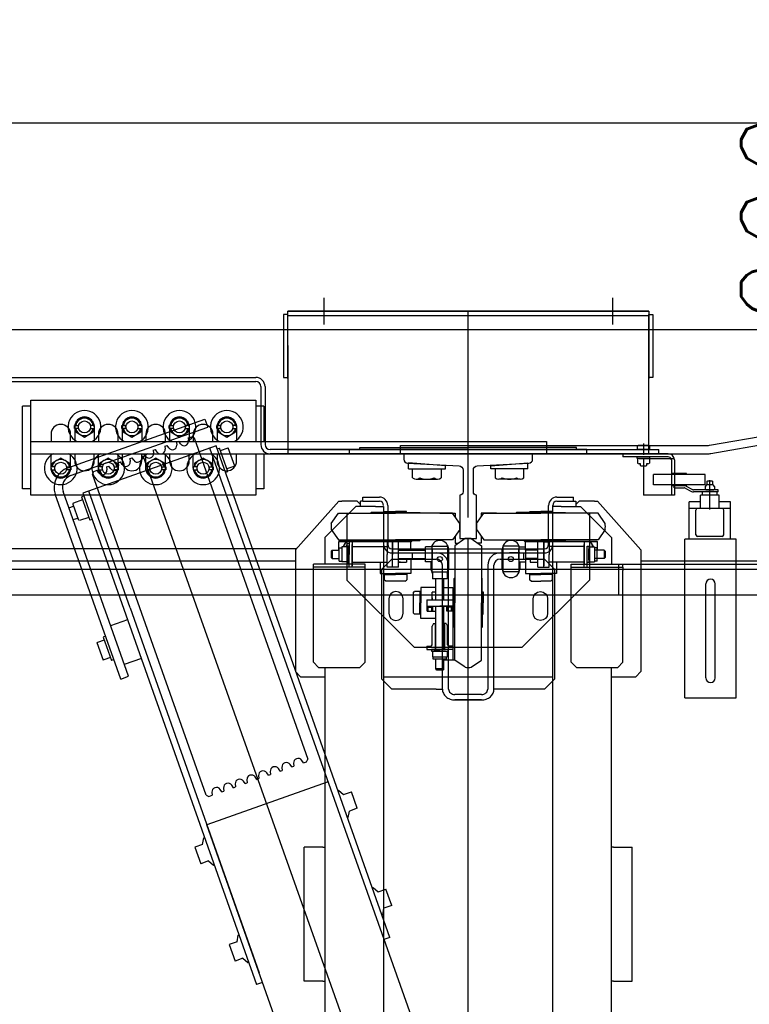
# Model space of a CAD drawing. Header units: millimetres. Extents: x 171 to 266814, y 44 to 350448.
# Tile 50 of 105: x 18493 to 19200, y 23204 to 24158. Entities that reach past the tile are written whole.
import ezdxf

# ---------------------------------------------------------------- set-up
doc = ezdxf.new("R2010")
doc.units = ezdxf.units.MM
doc.header["$LTSCALE"] = 100
doc.layers.add('DIM_COMP_AUX', color=7, linetype='Continuous', plot=False)
for name, color, linetype in [('KOTY 50', 7, 'Continuous'), ('NOVÁ TENKÁ', 240, 'Continuous'), ('ŽB', 3, 'Continuous')]:
    doc.layers.add(name, color=color, linetype=linetype)
doc.styles.add('CS-ROMANS', font='romans.shx', dxfattribs={"width": 0.75, "oblique": 5})
doc.styles.add('ROMANS', font='romans.shx', dxfattribs={"width": 0.75, "oblique": 5, "height": 200})
doc.dimstyles.new('A_KÓTA_50', dxfattribs={"dimtxt": 110, "dimasz": 2, "dimexe": 100, "dimexo": 1500, "dimgap": 40, "dimtad": 1, "dimrnd": 1, "dimdsep": 46, "dimtxsty": 'CS-ROMANS', "dimblk": 'KOT_CARA20', "dimcen": 45, "dimse1": 1, "dimse2": 1, "dimclrd": 256, "dimclre": 256, "dimclrt": 256, "dimadec": 0, "dimazin": 0, "dimtfac": 1, "dimtix": 1, "dimtmove": 2, "dimatfit": 3, "dimldrblk": 'OBLIQUE', "dimfxl": 100, "dimtolj": 1, "dimarcsym": 0})
doc.dimstyles.new('KONE_mm', dxfattribs={"dimscale": 15, "dimtxt": 3.5, "dimasz": 3.5, "dimexe": 2, "dimexo": 0, "dimgap": 2, "dimtad": 1, "dimdec": 0, "dimrnd": 0.01, "dimzin": 0, "dimdsep": 46, "dimtxsty": 'ROMANS', "dimsah": 1, "dimcen": 0, "dimclrd": 256, "dimclre": 256, "dimclrt": 256, "dimadec": 1, "dimazin": 3, "dimtfac": 1, "dimtdec": 0, "dimtmove": 0, "dimatfit": 3, "dimfxl": 1, "dimtolj": 1, "dimtzin": 0, "dimarcsym": 0})

# ---------------------------------------------------------------- blocks, each defined once
blk = doc.blocks.new('*D22')
at = {"layer": 'Defpoints', "color": 0, "transparency": 16777216}
for p in [(370, 556.23), (370, 505), (700, 505)]:
    blk.add_point(p, dxfattribs=at)
at = {"layer": 'DIM_COMP_AUX', "lineweight": -2, "transparency": 16777216}
for p, q in [((370, 505), (370, 586.23)), ((700, 505), (700, 586.23)), ((370, 556.23), (-134.88, 556.23)), ((647.5, 556.23), (422.5, 556.23))]:
    blk.add_line(p, q, dxfattribs=at)
at = {"layer": 'DIM_COMP_AUX', "transparency": 16777216}
for points in [[(422.5, 564.98), (422.5, 547.48), (370, 556.23)], [(647.5, 564.98), (647.5, 547.48), (700, 556.23)]]:
    blk.add_solid(points, dxfattribs=at)
at = {"layer": 'DIM_COMP_AUX', "transparency": 16777216, "insert": (91.31, 686.23), "char_height": 200, "attachment_point": 5, "style": 'ROMANS'}
blk.add_mtext('\\A1;330', dxfattribs=at)
blk = doc.blocks.new('KOT_CARA20')
for p, q in [((0, 20), (0, -20)), ((0, 0), (14.14, 14.14)), ((0, 0), (-14.14, -14.14))]:
    blk.add_line(p, q)
blk = doc.blocks.new('*D195')
at = {"layer": 'Defpoints', "color": 0, "transparency": 16777216}
for p in [(20257.56, 24557.58), (16407.56, 24257.91), (20257.56, 24057.91)]:
    blk.add_point(p, dxfattribs=at)
at = {"layer": 'KOTY 50', "lineweight": -2, "ltscale": 5, "transparency": 16777216}
blk.add_line((16409.56, 24557.58), (20255.56, 24557.58), dxfattribs=at)
at = {"layer": 'KOTY 50', "lineweight": -2, "transparency": 16777216, "xscale": 2, "yscale": 2, "zscale": 2, "rotation": 180}
blk.add_blockref('KOT_CARA20', (16407.56, 24557.58), dxfattribs=at)
at = {"layer": 'KOTY 50', "lineweight": -2, "transparency": 16777216, "xscale": 2, "yscale": 2, "zscale": 2}
blk.add_blockref('KOT_CARA20', (20257.56, 24557.58), dxfattribs=at)
at = {"layer": 'KOTY 50', "transparency": 16777216, "insert": (18332.56, 24652.58), "char_height": 110, "attachment_point": 5, "style": 'CS-ROMANS'}
blk.add_mtext('\\A1;3850', dxfattribs=at)
blk = doc.blocks.new('_OBLIQUE')
at = {"color": 0, "linetype": 'ByBlock', "ltscale": 15}
blk.add_line((-0.5, -0.5), (0.5, 0.5), dxfattribs=at)
blk = doc.blocks.new('*D315')
at = {"layer": 'Defpoints', "color": 0, "transparency": 16777216}
for p in [(19267.47, 23857.91), (19342.39, 23857.91), (19385.81, 21655.41)]:
    blk.add_point(p, dxfattribs=at)
at = {"layer": 'KOTY 50', "lineweight": -2, "ltscale": 5, "transparency": 16777216}
blk.add_line((19342.39, 21657.41), (19342.39, 23855.91), dxfattribs=at)
at = {"layer": 'KOTY 50', "lineweight": -2, "transparency": 16777216, "xscale": 2, "yscale": 2, "zscale": 2}
for p, rotation in [((19342.39, 23857.91), 90), ((19342.39, 21655.41), 270)]:
    blk.add_blockref('KOT_CARA20', p, dxfattribs=dict(at, rotation=rotation))
at = {"layer": 'KOTY 50', "transparency": 16777216, "insert": (19247.39, 22756.66), "char_height": 110, "attachment_point": 5, "rotation": 90, "style": 'CS-ROMANS'}
blk.add_mtext('\\A1;2202', dxfattribs=at)
blk = doc.blocks.new('*D316')
at = {"layer": 'Defpoints', "color": 0, "transparency": 16777216}
for p in [(19253.13, 24057.91), (19342.39, 24057.91), (19267.47, 23857.91)]:
    blk.add_point(p, dxfattribs=at)
at = {"layer": 'KOTY 50', "lineweight": -2, "ltscale": 5, "transparency": 16777216}
for p, q in [((19342.39, 24059.91), (19342.39, 24061.91)), ((19342.39, 23857.91), (19342.39, 24057.91)), ((19342.39, 23855.91), (19342.39, 23853.91))]:
    blk.add_line(p, q, dxfattribs=at)
at = {"layer": 'KOTY 50', "lineweight": -2, "transparency": 16777216, "xscale": 2, "yscale": 2, "zscale": 2}
for p, rotation in [((19342.39, 24057.91), 270), ((19342.39, 23857.91), 90)]:
    blk.add_blockref('KOT_CARA20', p, dxfattribs=dict(at, rotation=rotation))
at = {"layer": 'KOTY 50', "transparency": 16777216, "insert": (19247.39, 23957.91), "char_height": 110, "attachment_point": 5, "rotation": 90, "style": 'CS-ROMANS'}
blk.add_mtext('\\A1;200', dxfattribs=at)
blk = doc.blocks.new('10030_Elevator_0')
at = {"layer": 'NOVÁ TENKÁ'}
for p, q in [((775, 205), (775, 1880)), ((750, 205), (750, 1855)), ((783, 1097.5), (783, 1430)), ((795, 1096.61), (795, 1412)), ((957, 1377.5), (957, 1136)), ((961, 1377.5), (961, 1136)), ((853, 1362), (933, 1362)), ((853, 1354), (853, 1362)), ((933, 1354), (933, 1362)), ((847, 1136), (847, 1354)), ((847, 1354), (939, 1354)), ((887, 1354), (887, 854)), ((899, 1354), (899, 854)), ((939, 1354), (939, 1136)), ((668.73, 1266.94), (847.84, 1330.33)), ((868.11, 1333.47), (863.22, 1325)), ((871.59, 1333.47), (868.11, 1333.47)), ((874.41, 1334.78), (871.59, 1334.78)), ((871.59, 1334.78), (871.59, 1330.65)), ((873, 1334.5), (882, 1334.5)), ((874.41, 1330.65), (874.41, 1334.78)), ((877.89, 1333.47), (874.41, 1333.47)), ((882.78, 1325), (877.89, 1333.47)), ((882, 1334.5), (887, 1334.5)), ((906, 1334.5), (899, 1334.5)), ((671.39, 1259.4), (850.51, 1322.79)), ((834.48, 1317.12), (836.07, 1312.62)), ((863.22, 1325), (868.11, 1316.53)), ((868.11, 1316.53), (871.59, 1316.53)), ((871.59, 1315.22), (871.59, 1319.35)), ((873.36, 1318.15), (920.41, 1185.23)), ((874.41, 1319.35), (874.41, 1315.22)), ((874.41, 1316.53), (877.89, 1316.53)), ((877.89, 1316.53), (882.78, 1325)), ((825.35, 1297.97), (822.23, 1306.77)), ((838.05, 1313.32), (822.78, 1307.92)), ((823.17, 1313.12), (824.76, 1308.62)), ((842.31, 1303.98), (839.2, 1312.78)), ((865.82, 1315.48), (912.87, 1182.56)), ((874.41, 1315.22), (871.59, 1315.22)), ((873, 1315.5), (882, 1315.5)), ((887, 1311.5), (880, 1311.5)), ((882, 1315.5), (887, 1315.5)), ((899, 1315.5), (906, 1315.5)), ((904, 1311.5), (899, 1311.5)), ((908.11, 1310.47), (903.22, 1302)), ((913, 1311.5), (904, 1311.5)), ((911.59, 1310.47), (908.11, 1310.47)), ((911.59, 1307.65), (911.59, 1311.78)), ((911.59, 1311.78), (914.41, 1311.78)), ((914.41, 1311.78), (914.41, 1307.65)), ((917.89, 1310.47), (914.41, 1310.47)), ((922.78, 1302), (917.89, 1310.47)), ((848.8, 1303.63), (372.74, 1135.13)), ((737.59, 1257.9), (850.81, 1297.97)), ((845.14, 1304.98), (822.52, 1296.97)), ((845.98, 1302.62), (845.14, 1304.98)), ((894.59, 1174.5), (848.8, 1303.63)), ((903.22, 1302), (908.11, 1293.53)), ((917.89, 1293.53), (922.78, 1302)), ((556.33, 1183.91), (867.34, 1294.23)), ((704.04, 1290.05), (687.07, 1284.04)), ((704.04, 1290.05), (704.31, 1289.29)), ((706.54, 1282.98), (704.31, 1289.29)), ((823.35, 1294.62), (822.52, 1296.97)), ((867.34, 1294.23), (869.89, 1293.02)), ((868.61, 1288.22), (871.01, 1289.87)), ((869.89, 1293.02), (871.01, 1289.87)), ((874.41, 1288.78), (871.59, 1288.78)), ((871.59, 1288.78), (871.59, 1284.65)), ((873, 1288.5), (882, 1288.5)), ((874.41, 1284.65), (874.41, 1288.78)), ((880, 1292.5), (887, 1292.5)), ((882, 1288.5), (887, 1288.5)), ((904, 1292.5), (899, 1292.5)), ((906, 1288.5), (899, 1288.5)), ((913, 1292.5), (904, 1292.5)), ((908.11, 1293.53), (911.59, 1293.53)), ((911.59, 1296.35), (911.59, 1292.22)), ((911.59, 1292.22), (914.41, 1292.22)), ((914.41, 1292.22), (914.41, 1296.35)), ((914.41, 1293.53), (917.89, 1293.53)), ((709.37, 1283.98), (686.75, 1275.97)), ((687.34, 1283.28), (687.07, 1284.04)), ((689.57, 1276.97), (687.34, 1283.28)), ((710.2, 1281.62), (709.37, 1283.98)), ((868.11, 1287.47), (863.22, 1279)), ((863.22, 1279), (868.11, 1270.53)), ((871.59, 1287.47), (868.11, 1287.47)), ((874.29, 1280.62), (871.38, 1280.39)), ((872.62, 1276.91), (875.02, 1278.56)), ((874.29, 1280.62), (875.02, 1278.56)), ((877.89, 1287.47), (874.41, 1287.47)), ((882.78, 1279), (877.89, 1287.47)), ((877.89, 1270.53), (882.78, 1279)), ((687.58, 1273.61), (686.75, 1275.97)), ((726.25, 1260.25), (720.41, 1276.75)), ((868.11, 1270.53), (871.59, 1270.53)), ((871.59, 1269.22), (871.59, 1273.35)), ((874.41, 1269.22), (871.59, 1269.22)), ((873, 1269.5), (882, 1269.5)), ((874.41, 1273.35), (874.41, 1269.22)), ((874.41, 1270.53), (877.89, 1270.53)), ((878.3, 1269.31), (875.4, 1269.08)), ((878.3, 1269.31), (879.03, 1267.25)), ((882, 1269.5), (887, 1269.5)), ((899, 1269.5), (906, 1269.5)), ((668.73, 1266.94), (671.39, 1259.4)), ((688.55, 1246.9), (682.71, 1263.4)), ((876.63, 1265.6), (879.03, 1267.25)), ((887, 1265.5), (880, 1265.5)), ((904, 1265.5), (899, 1265.5)), ((908.11, 1264.47), (903.22, 1256)), ((913, 1265.5), (904, 1265.5)), ((911.59, 1264.47), (908.11, 1264.47)), ((911.59, 1261.65), (911.59, 1265.78)), ((911.59, 1265.78), (914.41, 1265.78)), ((914.41, 1265.78), (914.41, 1261.65)), ((917.89, 1264.47), (914.41, 1264.47)), ((922.78, 1256), (917.89, 1264.47)), ((737.59, 1257.9), (384.17, 1132.81)), ((882.31, 1258), (879.41, 1257.77)), ((880.64, 1254.29), (883.04, 1255.94)), ((882.31, 1258), (883.04, 1255.94)), ((903.22, 1256), (908.11, 1247.53)), ((911.59, 1250.35), (911.59, 1246.22)), ((914.41, 1246.22), (914.41, 1250.35)), ((917.89, 1247.53), (922.78, 1256)), ((-885.49, 616.04), (885.09, 1245.09)), ((868.11, 1241.47), (863.22, 1233)), ((871.59, 1241.47), (868.11, 1241.47)), ((874.41, 1242.78), (871.59, 1242.78)), ((871.59, 1242.78), (871.59, 1238.65)), ((873, 1242.5), (882, 1242.5)), ((874.41, 1238.65), (874.41, 1242.78)), ((877.89, 1241.47), (874.41, 1241.47)), ((882.78, 1233), (877.89, 1241.47)), ((880, 1246.5), (887, 1246.5)), ((882, 1242.5), (887, 1242.5)), ((886.32, 1246.69), (883.42, 1246.46)), ((884.65, 1242.98), (887.05, 1244.63)), ((886.32, 1246.69), (887.05, 1244.63)), ((904, 1246.5), (899, 1246.5)), ((906, 1242.5), (899, 1242.5)), ((913, 1246.5), (904, 1246.5)), ((908.11, 1247.53), (911.59, 1247.53)), ((911.59, 1246.22), (914.41, 1246.22)), ((914.41, 1247.53), (917.89, 1247.53)), ((863.22, 1233), (868.11, 1224.53)), ((877.89, 1224.53), (882.78, 1233)), ((890.33, 1235.38), (887.43, 1235.15)), ((888.67, 1231.67), (891.07, 1233.32)), ((890.33, 1235.38), (891.07, 1233.32)), ((868.11, 1224.53), (871.59, 1224.53)), ((871.59, 1223.22), (871.59, 1227.35)), ((874.41, 1223.22), (871.59, 1223.22)), ((873, 1223.5), (882, 1223.5)), ((874.41, 1227.35), (874.41, 1223.22)), ((874.41, 1224.53), (877.89, 1224.53)), ((882, 1223.5), (887, 1223.5)), ((894.35, 1224.07), (891.44, 1223.84)), ((892.68, 1220.36), (895.08, 1222.01)), ((894.35, 1224.07), (895.08, 1222.01)), ((899, 1223.5), (906, 1223.5)), ((887, 1219.5), (880, 1219.5)), ((898.36, 1212.76), (895.46, 1212.53)), ((898.36, 1212.76), (899.09, 1210.7)), ((904, 1219.5), (899, 1219.5)), ((908.11, 1218.47), (903.22, 1210)), ((913, 1219.5), (904, 1219.5)), ((911.59, 1218.47), (908.11, 1218.47)), ((911.59, 1215.65), (911.59, 1219.78)), ((911.59, 1219.78), (914.41, 1219.78)), ((914.41, 1219.78), (914.41, 1215.65)), ((917.89, 1218.47), (914.41, 1218.47)), ((922.78, 1210), (917.89, 1218.47)), ((896.69, 1209.05), (899.09, 1210.7)), ((903.22, 1210), (908.11, 1201.53)), ((911.59, 1204.35), (911.59, 1200.22)), ((914.41, 1200.22), (914.41, 1204.35)), ((917.89, 1201.53), (922.78, 1210)), ((505.9, 1194.99), (489.88, 1189.32)), ((508.57, 1187.45), (505.9, 1194.99)), ((902.27, 1195.75), (591.26, 1085.42)), ((868.11, 1195.47), (863.22, 1187)), ((871.59, 1195.47), (868.11, 1195.47)), ((874.41, 1196.78), (871.59, 1196.78)), ((871.59, 1196.78), (871.59, 1192.65)), ((873, 1196.5), (882, 1196.5)), ((874.41, 1192.65), (874.41, 1196.78)), ((877.89, 1195.47), (874.41, 1195.47)), ((882.78, 1187), (877.89, 1195.47)), ((880, 1200.5), (887, 1200.5)), ((882, 1196.5), (887, 1196.5)), ((904, 1200.5), (899, 1200.5)), ((906, 1196.5), (899, 1196.5)), ((902.37, 1201.45), (899.47, 1201.22)), ((903.49, 1198.3), (902.27, 1195.75)), ((902.37, 1201.45), (903.49, 1198.3)), ((913, 1200.5), (904, 1200.5)), ((908.11, 1201.53), (911.59, 1201.53)), ((911.59, 1200.22), (914.41, 1200.22)), ((914.41, 1201.53), (917.89, 1201.53)), ((-891.82, 679.78), (527.46, 1183.53)), ((492.54, 1181.78), (489.88, 1189.32)), ((508.57, 1187.45), (514.81, 1186.29)), ((514.81, 1186.29), (515.09, 1185.51)), ((569.17, 1065.69), (527.46, 1183.53)), ((556.32, 1183.91), (555.11, 1181.35)), ((863.22, 1187), (868.11, 1178.53)), ((877.89, 1178.53), (882.78, 1187)), ((920.41, 1185.23), (912.87, 1182.56)), ((-526.87, 676.67), (892.48, 1180.44)), ((418.45, 1005.98), (894.59, 1174.5)), ((492.54, 1181.78), (488.42, 1176.95)), ((488.42, 1176.95), (488.69, 1176.17)), ((555.11, 1181.35), (556.23, 1178.2)), ((559.13, 1178.43), (556.23, 1178.2)), ((868.11, 1178.53), (871.59, 1178.53)), ((871.59, 1177.22), (871.59, 1181.35)), ((874.41, 1177.22), (871.59, 1177.22)), ((873, 1177.5), (882, 1177.5)), ((874.41, 1181.35), (874.41, 1177.22)), ((874.41, 1178.53), (877.89, 1178.53)), ((887, 1173.5), (880, 1173.5)), ((882, 1177.5), (887, 1177.5)), ((891.69, 1173.48), (892.52, 1171.12)), ((899, 1177.5), (906, 1177.5)), ((904, 1173.5), (899, 1173.5)), ((913, 1173.5), (904, 1173.5)), ((911.59, 1169.65), (911.59, 1173.78)), ((911.59, 1173.78), (914.41, 1173.78)), ((914.41, 1173.78), (914.41, 1169.65)), ((559.51, 1168.95), (561.91, 1170.61)), ((559.51, 1168.95), (560.24, 1166.89)), ((563.14, 1167.12), (560.24, 1166.89)), ((869.06, 1165.47), (869.9, 1163.11)), ((869.9, 1163.11), (892.52, 1171.12)), ((874.92, 1156.4), (872.25, 1163.95)), ((890.16, 1170.28), (892.83, 1162.74)), ((908.11, 1172.47), (903.22, 1164)), ((903.22, 1164), (908.11, 1155.53)), ((911.59, 1172.47), (908.11, 1172.47)), ((917.89, 1172.47), (914.41, 1172.47)), ((922.78, 1164), (917.89, 1172.47)), ((917.89, 1155.53), (922.78, 1164)), ((411.63, 1161.62), (395.61, 1155.95)), ((398.28, 1148.41), (395.61, 1155.95)), ((414.3, 1154.08), (411.63, 1161.62)), ((563.52, 1157.64), (565.92, 1159.3)), ((563.52, 1157.64), (564.25, 1155.58)), ((567.15, 1155.82), (564.25, 1155.58)), ((874.92, 1156.4), (892.83, 1162.74)), ((880, 1154.5), (887, 1154.5)), ((904, 1154.5), (899, 1154.5)), ((913, 1154.5), (904, 1154.5)), ((908.11, 1155.53), (911.59, 1155.53)), ((911.59, 1158.35), (911.59, 1154.22)), ((911.59, 1154.22), (914.41, 1154.22)), ((914.41, 1154.22), (914.41, 1158.35)), ((914.41, 1155.53), (917.89, 1155.53)), ((398.28, 1148.41), (394.15, 1143.58)), ((414.3, 1154.08), (420.55, 1152.92)), ((420.55, 1152.92), (420.82, 1152.15)), ((567.53, 1146.34), (569.93, 1147.99)), ((567.53, 1146.34), (568.26, 1144.28)), ((374.74, 1129.47), (372.74, 1135.13)), ((394.15, 1143.58), (394.43, 1142.8)), ((571.16, 1144.51), (568.26, 1144.28)), ((571.54, 1135.03), (573.94, 1136.68)), ((887, 1136), (847, 1136)), ((853, 1128), (853, 1136)), ((939, 1136), (899, 1136)), ((933, 1128), (933, 1136)), ((571.54, 1135.03), (572.27, 1132.97)), ((575.18, 1133.2), (572.27, 1132.97)), ((887, 1128), (853, 1128)), ((952, 1131), (896, 1131)), ((952, 1127), (896, 1127)), ((933, 1128), (899, 1128)), ((575.55, 1123.72), (577.95, 1125.37)), ((575.55, 1123.72), (576.28, 1121.66)), ((579.19, 1121.89), (576.28, 1121.66)), ((891, 815), (891, 1122)), ((579.57, 1112.41), (581.96, 1114.06)), ((579.57, 1112.41), (580.3, 1110.35)), ((583.2, 1110.58), (580.3, 1110.35)), ((583.58, 1101.1), (585.98, 1102.75)), ((583.58, 1101.1), (584.31, 1099.04)), ((587.21, 1099.27), (584.31, 1099.04)), ((676, 1097.5), (671, 1092.5)), ((794, 1097.5), (676, 1097.5)), ((841, 1055.5), (794, 1097.5)), ((991.79, 1105), (887, 1105)), ((887, 1105), (887, 755)), ((887, 755), (887, 1105)), ((887, 1105), (887, 755)), ((891, 1105), (891, 755)), ((960, 1105), (1025, 1105)), ((1021, 1105), (1021, 755)), ((1025, 1105), (1025, 755)), ((1025, 755), (1025, 1105)), ((1025, 1105), (1025, 755)), ((376, 1089), (506, 1089)), ((376, 1077), (376, 1089)), ((506, 1077), (506, 1089)), ((587.59, 1089.79), (589.99, 1091.44)), ((587.59, 1089.79), (588.71, 1086.64)), ((671, 1092.5), (671, 1069)), ((588.71, 1086.64), (591.26, 1085.42)), ((685, 1080), (680, 1075)), ((685, 1080), (780, 1080)), ((777, 1030), (777, 1080)), ((780, 1030), (780, 1080)), ((680, 1069), (-806, 1069)), ((376, 1071), (376, 1077)), ((376, 1071), (376, 1069)), ((506, 1071), (506, 1077)), ((506, 1071), (506, 1069)), ((680, 1075), (680, 1035)), ((806, 1069), (780, 1069)), ((836, 1039), (806, 1069)), ((1037.91, 1070.03), (1012.09, 1070.03)), ((786.5, 1062.89), (785.5, 1061.89)), ((793.5, 1061.89), (785.5, 1061.89)), ((785.5, 1061.89), (785.5, 1055.1)), ((792.5, 1062.89), (786.5, 1062.89)), ((793.5, 1061.89), (792.5, 1062.89)), ((793.5, 1061.89), (793.5, 1055.1)), ((813.5, 1062.89), (803.5, 1055.88)), ((819.5, 1062.89), (829.5, 1055.88)), ((561.08, 1055.59), (556.95, 1050.76)), ((556.95, 1050.76), (559.62, 1043.22)), ((560.8, 1056.36), (561.08, 1055.59)), ((796.69, 1052.6), (782.31, 1052.6)), ((782.31, 1047.5), (782.31, 1052.6)), ((783, 1055.1), (783, 1052.6)), ((783, 1055.1), (796, 1055.1)), ((793.5, 1055.5), (802, 1055.5)), ((796, 1055.1), (796, 1052.6)), ((796.69, 1047.5), (796.69, 1052.6)), ((802, 985.5), (802, 1055.5)), ((802, 1055), (802, 985)), ((802, 1055), (802, 985)), ((803.5, 1055.88), (803.5, 1000.5)), ((829.5, 1055.88), (829.5, 1000.5)), ((841, 1055.5), (841, 1052.5)), ((841, 1037.5), (841, 1052.5)), ((534.41, 1047.02), (534.68, 1046.24)), ((534.68, 1046.24), (540.92, 1045.09)), ((543.59, 1037.54), (540.92, 1045.09)), ((543.59, 1037.54), (559.62, 1043.22)), ((764.5, 1047.5), (699.5, 982.5)), ((829.5, 1047.5), (764.5, 1047.5)), ((777, 1045.5), (789.5, 1045.5)), ((777, 1042.5), (777, 1045.5)), ((777, 1042.5), (780.5, 1042.5)), ((799, 1042.5), (778.5, 1042.5)), ((778.5, 1042.5), (799, 1042.5)), ((797.5, 1047.1), (781.5, 1047.1)), ((781.5, 1047.1), (781.5, 1045.5)), ((781.5, 1045.5), (797.5, 1045.5)), ((782, 1042.5), (782, 1008.5)), ((784.11, 1047.1), (794.89, 1047.1)), ((802, 1045.5), (789.5, 1045.5)), ((797, 1042.5), (797, 1008.5)), ((797.5, 1045.5), (797.5, 1047.1)), ((802, 1042.5), (798.5, 1042.5)), ((802, 1042.5), (802, 1045.5)), ((887, 1045), (887, 745)), ((887, 1045), (891, 1045)), ((891, 1045), (891, 745)), ((680, 1035), (685, 1030)), ((836, 1020), (836, 1039)), ((836, 1034.5), (841, 1034.5)), ((838, 1034.5), (841, 1037.5)), ((841, 1032), (841, 1034.5)), ((841, 1032), (841, 1016)), ((841, 1032), (845, 1032)), ((845, 1032), (845, 1016)), ((891, 1035), (893, 1035)), ((893, 1035), (893, 930)), ((466.81, 1022.22), (462.68, 1017.39)), ((466.53, 1023), (466.81, 1022.22)), ((685, 1030), (780, 1030)), ((803, 1000.5), (803, 1024)), ((830, 1000.5), (830, 1024)), ((836, 1012), (-837, 1012)), ((418.45, 1005.98), (416.45, 1011.64)), ((440.14, 1013.66), (440.41, 1012.88)), ((440.41, 1012.88), (446.66, 1011.72)), ((449.32, 1004.18), (446.66, 1011.72)), ((462.68, 1017.39), (465.35, 1009.85)), ((669, 1014), (659, 1004)), ((775, 1014), (669, 1014)), ((671, 1012), (671, 848)), ((763.5, 1009.98), (764.97, 1011.45)), ((771, 1011.45), (764.97, 1011.45)), ((770, 1011.45), (770, 1000.5)), ((771, 1015.5), (771, 1000.5)), ((782, 1015.5), (771, 1015.5)), ((771, 1011.45), (771, 1000.5)), ((785, 1004), (775, 1014)), ((830, 1011.25), (831, 1011.25)), ((831, 1011.25), (831, 1000.5)), ((836, 1020), (836, 1012)), ((449.32, 1004.18), (465.35, 1009.85)), ((659, 961), (659, 1004)), ((763.5, 991.02), (763.5, 1009.98)), ((777, 997.5), (777, 1003.5)), ((777, 1003.5), (802, 1003.5)), ((777.25, 1008.5), (789.5, 1008.5)), ((777.25, 1003.5), (777.25, 1008.5)), ((785, 1004), (785, 961)), ((801.75, 1008.5), (789.5, 1008.5)), ((801.75, 1003.5), (789.5, 1003.5)), ((791, 1004), (791, 930)), ((795, 1004), (795, 930)), ((837, 1008), (799, 1008)), ((801.75, 1003.5), (801.75, 1008.5)), ((802, 992), (802, 1009)), ((803, 1009), (802, 1009)), ((770, 989.55), (770, 1000.5)), ((771, 985.5), (771, 1000.5)), ((771, 989.55), (771, 1000.5)), ((777, 997.5), (802, 997.5)), ((782, 997.5), (782, 989.95)), ((782, 995.5), (782, 997.5)), ((785.5, 997.5), (785.5, 971.5)), ((793.5, 997.5), (793.5, 971.5)), ((803, 992), (802, 992)), ((803, 1000.5), (803, 977)), ((803.5, 945.12), (803.5, 1000.5)), ((829.5, 945.12), (829.5, 1000.5)), ((830, 1000.5), (830, 977)), ((831, 989.75), (831, 1000.5)), ((887, 995.5), (887, 698.04)), ((887, 995.5), (895, 995.5)), ((895, 995.5), (895, 698.04)), ((699.5, 982.5), (699.5, 877.5)), ((733.02, 983.5), (731.55, 982.03)), ((751.98, 983.5), (733.02, 983.5)), ((751.98, 983.5), (753.45, 982.03)), ((763.5, 991.02), (764.97, 989.55)), ((771, 989.55), (764.97, 989.55)), ((785.5, 985.5), (771, 985.5)), ((785.5, 989.95), (782, 989.95)), ((785, 984), (791, 984)), ((791, 984), (791, 961)), ((793.5, 985.5), (802, 985.5)), ((803, 984), (802, 985)), ((803, 984), (802, 985)), ((830, 989.75), (831, 989.75)), ((863.57, 983.86), (872.38, 983.86)), ((872.38, 988), (872.38, 952)), ((872.38, 988), (878.28, 988)), ((872.38, 983.86), (872.38, 956.14)), ((875.38, 952), (878.28, 988)), ((727.5, 976), (742.5, 976)), ((727.5, 961.5), (727.5, 976)), ((731.55, 976), (731.55, 982.03)), ((731.55, 977), (742.5, 977)), ((731.55, 976), (742.5, 976)), ((753.45, 977), (742.5, 977)), ((757.5, 976), (742.5, 976)), ((753.45, 976), (742.5, 976)), ((753.45, 976), (753.45, 982.03)), ((757.5, 961.5), (757.5, 976)), ((862.28, 980.39), (862.28, 959.61)), ((687.9, 951), (687.9, 964)), ((687.9, 964), (690.4, 964)), ((690.4, 964.69), (690.4, 950.31)), ((695.9, 964.69), (690.4, 964.69)), ((695.9, 965.5), (695.9, 949.5)), ((697.5, 965.5), (695.9, 965.5)), ((697.5, 970), (697.5, 957.5)), ((700.5, 970), (697.5, 970)), ((697.5, 949.5), (697.5, 965.5)), ((700.5, 970), (700.5, 966.5)), ((700.51, 966.79), (700.65, 965.85)), ((702, 965), (719.9, 965)), ((722.5, 963.5), (719.9, 965)), ((722.5, 963.5), (722.5, 961.5)), ((734.5, 969.75), (734.5, 961.5)), ((734.5, 969.75), (739.5, 969.75)), ((734.5, 968.75), (738.5, 968.75)), ((734.5, 965.25), (738.5, 965.25)), ((734.5, 964.25), (739.5, 964.25)), ((738.5, 968.75), (738.5, 965.25)), ((738.5, 965.25), (738.5, 967)), ((739.5, 970), (739.5, 945)), ((745.5, 970), (739.5, 970)), ((739.5, 969.75), (739.5, 957.5)), ((745.5, 970), (745.5, 945)), ((747.5, 965), (745.5, 965)), ((745.5, 965), (753.05, 965)), ((753.05, 961.5), (753.05, 965)), ((765.99, 950.32), (765.99, 964.7)), ((772.5, 964.7), (765.99, 964.7)), ((772.5, 965), (797.5, 965)), ((772.5, 965), (772.5, 950)), ((775.5, 966), (782.31, 966)), ((782.31, 965), (782.31, 971.5)), ((782.31, 971.5), (796.69, 971.5)), ((794.89, 965), (784.11, 965)), ((796.69, 965), (796.69, 971.5)), ((797.5, 965), (797.5, 950)), ((659, 961), (659, 955)), ((659, 955), (779, 955)), ((677.5, 960.5), (678.5, 961.5)), ((677.5, 954.5), (677.5, 960.5)), ((678.5, 953.5), (677.5, 954.5)), ((678.5, 961.5), (687.9, 961.5)), ((678.5, 953.5), (678.5, 961.5)), ((695.9, 952.11), (695.9, 962.89)), ((722.5, 962), (697.5, 962)), ((697.5, 961.5), (739.5, 961.5)), ((697.5, 950), (697.5, 957.5)), ((697.5, 945), (697.5, 957.5)), ((697.5, 950), (697.5, 954.5)), ((739.5, 945.25), (739.5, 957.5)), ((745.5, 961.5), (765.99, 961.5)), ((772.49, 962.9), (772.49, 952.11)), ((829.5, 957.5), (829.5, 942.5)), ((872.38, 956.14), (863.57, 956.14)), ((659, 949), (779, 949)), ((678.5, 953.5), (687.9, 953.5)), ((687.5, 953.5), (687.5, 945)), ((687.5, 953.5), (687.5, 943)), ((700.5, 945), (687.5, 945)), ((687.9, 951), (690.4, 951)), ((695.9, 950.31), (690.4, 950.31)), ((695.9, 949.5), (697.5, 949.5)), ((697.5, 953.5), (739.5, 953.5)), ((722.5, 953), (697.5, 953)), ((757.5, 945), (698.84, 945)), ((700.5, 945), (700.5, 948.5)), ((702, 950), (719.9, 950)), ((722.5, 951.5), (719.9, 950)), ((722.5, 951.5), (722.5, 953.5)), ((751, 945), (734, 945)), ((734, 943.5), (734, 945)), ((734.5, 945), (734.5, 950.75)), ((734.5, 950.75), (739.5, 950.75)), ((734.5, 949.75), (738.5, 949.75)), ((734.5, 946.25), (738.5, 946.25)), ((734.5, 945.25), (739.5, 945.25)), ((734.5, 945.25), (739.5, 945.25)), ((738.5, 946.5), (738.5, 949.75)), ((738.5, 946.25), (738.5, 949.75)), ((745.5, 953.5), (765.99, 953.5)), ((751, 943.5), (751, 945)), ((757.5, 953.5), (757.5, 945)), ((772.5, 950.32), (765.99, 950.32)), ((797.5, 950), (772.5, 950)), ((794.5, 949), (775.5, 949)), ((813.5, 938.11), (803.5, 945.12)), ((819.5, 938.11), (829.5, 945.12)), ((872.38, 952), (875.38, 952)), ((648.54, 943), (648.54, 917)), ((648.54, 917), (648.54, 943)), ((653.77, 917), (653.77, 943)), ((680.11, 933), (687.12, 943)), ((687.12, 943), (742.5, 943)), ((742.5, 943.5), (719, 943.5)), ((742.5, 943.5), (766, 943.5)), ((797.88, 943), (742.5, 943)), ((804.89, 933), (797.88, 943)), ((807.24, 942.5), (800.5, 942.5)), ((800.5, 942.5), (800.5, 939.26)), ((829.5, 942.5), (825.76, 942.5)), ((-805, 930), (805, 930)), ((-750, 930), (750, 930)), ((680.11, 927), (687.12, 917)), ((791, 930), (791, 856)), ((795, 930), (795, 856)), ((804.89, 927), (797.88, 917)), ((825.18, 930), (948.82, 930)), ((887, 930), (887, 715.55)), ((887, 930), (1025, 930)), ((893, 825), (893, 930)), ((687.12, 917), (742.5, 917)), ((742.5, 916.5), (719, 916.5)), ((731.75, 916.5), (731.75, 915.5)), ((797.88, 917), (742.5, 917)), ((742.5, 916.5), (766, 916.5)), ((753.25, 916.5), (753.25, 915.5)), ((800.5, 917.5), (800.5, 920.74)), ((807.24, 917.5), (800.5, 917.5)), ((813.5, 921.89), (803.5, 914.88)), ((819.5, 921.89), (829.5, 914.88)), ((829.5, 917.5), (825.76, 917.5)), ((829.5, 902.5), (829.5, 917.5)), ((779, 911), (659, 911)), ((731.75, 915.5), (742.5, 915.5)), ((753.25, 915.5), (742.5, 915.5)), ((803.5, 914.88), (803.5, 859.5)), ((829.5, 914.88), (829.5, 859.5)), ((872.38, 872), (872.38, 908)), ((872.38, 908), (875.38, 908)), ((875.38, 908), (878.28, 872)), ((659, 899), (659, 905)), ((659, 905), (779, 905)), ((659, 856), (659, 899)), ((775.5, 897), (794.5, 897)), ((785, 899), (785, 856)), ((791, 899), (791, 876)), ((862.28, 879.61), (862.28, 900.39)), ((872.38, 903.86), (863.57, 903.86)), ((872.38, 876.14), (872.38, 903.86)), ((772.5, 896), (797.5, 896)), ((772.5, 881), (772.5, 896)), ((791, 880), (791, 890)), ((797.5, 881), (797.5, 896)), ((797.5, 881), (772.5, 881)), ((782.31, 880), (775.5, 880)), ((782.31, 881), (782.31, 874.5)), ((784.11, 881), (794.89, 881)), ((796.69, 881), (796.69, 874.5)), ((803, 859.5), (803, 883)), ((830, 859.5), (830, 883)), ((764.5, 812.5), (699.5, 877.5)), ((763.5, 868.98), (764.97, 870.45)), ((763.5, 868.98), (763.5, 859.5)), ((771, 870.45), (764.97, 870.45)), ((770, 870.45), (770, 859.5)), ((785.5, 874.5), (771, 874.5)), ((771, 874.5), (771, 859.5)), ((771, 870.45), (771, 859.5)), ((782, 870.05), (782, 862.5)), ((785.5, 870.05), (782, 870.05)), ((794.89, 874.5), (784.11, 874.5)), ((785, 876), (791, 876)), ((785.5, 862.5), (785.5, 874.5)), ((793.5, 874.5), (802, 874.5)), ((793.5, 862.5), (793.5, 874.5)), ((803, 876), (802, 875)), ((802, 805), (802, 875)), ((802, 874.5), (802, 804.5)), ((803, 868), (802, 868)), ((802, 868), (802, 851)), ((830, 870.25), (831, 870.25)), ((831, 870.25), (831, 859.5)), ((863.57, 876.14), (872.38, 876.14)), ((872.38, 872), (878.28, 872)), ((763.5, 850.02), (763.5, 859.5)), ((770, 848.55), (770, 859.5)), ((771, 844.5), (771, 859.5)), ((771, 848.55), (771, 859.5)), ((777, 862.5), (802, 862.5)), ((777, 862.5), (777, 856.5)), ((803, 859.5), (803, 836)), ((803.5, 804.12), (803.5, 859.5)), ((829.5, 804.12), (829.5, 859.5)), ((830, 859.5), (830, 836)), ((831, 848.75), (831, 859.5)), ((659, 856), (669, 846)), ((763.5, 850.02), (764.97, 848.55)), ((775, 846), (785, 856)), ((777, 856.5), (802, 856.5)), ((777.25, 856.5), (789.5, 856.5)), ((777.25, 856.5), (777.25, 851.5)), ((777.25, 851.5), (789.5, 851.5)), ((799, 856.5), (778.5, 856.5)), ((782, 817.5), (782, 851.5)), ((801.75, 856.5), (789.5, 856.5)), ((801.75, 851.5), (789.5, 851.5)), ((797, 817.5), (797, 851.5)), ((799, 852), (837, 852)), ((801.75, 856.5), (801.75, 851.5)), ((803, 851), (802, 851)), ((899, 854), (887, 854)), ((-836, 848), (836, 848)), ((669, 846), (775, 846)), ((771, 848.55), (764.97, 848.55)), ((782, 844.5), (771, 844.5)), ((799, 848), (837, 848)), ((830, 848.75), (831, 848.75)), ((836, 840), (836, 848)), ((836, 840), (836, 821)), ((841, 844), (841, 828)), ((845, 844), (845, 828)), ((685, 830), (680, 825)), ((685, 830), (780, 830)), ((777, 830), (777, 780)), ((780, 830), (780, 780)), ((680, 825), (680, 785)), ((806, 791), (836, 821)), ((841, 825.5), (836, 825.5)), ((841, 822.5), (838, 825.5)), ((841, 828), (841, 825.5)), ((841, 828), (845, 828)), ((841, 807.5), (841, 822.5)), ((891, 825), (893, 825)), ((829.5, 812.5), (764.5, 812.5)), ((777, 817.5), (780.5, 817.5)), ((777, 817.5), (777, 814.5)), ((777, 814.5), (789.5, 814.5)), ((778.5, 817.5), (799, 817.5)), ((798.5, 817.5), (780.5, 817.5)), ((781.5, 814.5), (797.5, 814.5)), ((781.5, 812.9), (781.5, 814.5)), ((797.5, 812.9), (781.5, 812.9)), ((782.31, 812.9), (782.31, 807.4)), ((784.11, 812.9), (794.89, 812.9)), ((796.69, 812.9), (796.69, 807.4)), ((797.5, 814.5), (797.5, 812.9)), ((802, 817.5), (798.5, 817.5)), ((802, 817.5), (802, 814.5)), ((887, 815), (891, 815)), ((796.69, 807.4), (782.31, 807.4)), ((783, 804.9), (783, 807.4)), ((783, 804.9), (796, 804.9)), ((785.5, 798.11), (785.5, 807.4)), ((793.5, 798.11), (793.5, 807.4)), ((793.5, 804.5), (802, 804.5)), ((794, 762.5), (841, 804.5)), ((796, 804.9), (796, 807.4)), ((813.5, 797.11), (803.5, 804.12)), ((819.5, 797.11), (829.5, 804.12)), ((841, 807.5), (841, 804.5)), ((793.5, 798.11), (785.5, 798.11)), ((786.5, 797.11), (785.5, 798.11)), ((792.5, 797.11), (786.5, 797.11)), ((793.5, 798.11), (792.5, 797.11)), ((-806, 791), (680, 791)), ((376, 789), (376, 791)), ((376, 789), (376, 783)), ((376, 783), (376, 771)), ((506, 789), (506, 791)), ((506, 789), (506, 783)), ((506, 783), (506, 771)), ((671, 791), (671, 767.5)), ((680, 785), (685, 780)), ((750, 784), (780, 784)), ((750, 558), (750, 784)), ((806, 791), (780, 791)), ((780, 784), (780, 558)), ((1037.91, 789.97), (1012.09, 789.97)), ((685, 780), (774, 780)), ((777, 780), (774, 780)), ((777, 780), (780, 780)), ((887, 780), (884, 780)), ((884, 760), (884, 780)), ((887, 736), (887, 780)), ((376, 771), (506, 771)), ((671, 767.5), (676, 762.5)), ((877.4, 763), (877.4, 764.33)), ((881.86, 765.77), (877.94, 765.77)), ((882.4, 766.25), (884, 766.25)), ((882.4, 753.75), (882.4, 766.25)), ((882.4, 764.33), (882.4, 760)), ((884, 760), (884, 766.25)), ((891, 765.77), (894.46, 765.77)), ((891, 754.23), (891, 765.77)), ((895, 755.67), (895, 764.33)), ((794, 762.5), (676, 762.5)), ((783, 430), (783, 762.5)), ((882, 760), (847, 760)), ((847, 730), (847, 760)), ((877.4, 755.67), (877.4, 757)), ((881.86, 754.23), (877.94, 754.23)), ((882, 730.08), (882, 760)), ((882.4, 753.75), (884, 753.75)), ((884, 736), (884, 760)), ((896.79, 760), (886, 760)), ((887, 755), (991.79, 755)), ((894.46, 754.23), (891, 754.23)), ((1025, 755), (960, 755)), ((857, 750.18), (867, 750.18)), ((887, 745), (891, 745)), ((881, 733), (847, 733)), ((881, 730), (847, 730)), ((854, 730.18), (854, 720.68)), ((854, 730.18), (856, 730.18)), ((856, 732.18), (857, 732.18)), ((857, 732.18), (856, 732.18)), ((868, 732.18), (867, 732.18)), ((867, 732.18), (868, 732.18)), ((867, 700.18), (867, 725.18)), ((868, 718.18), (868, 732.18)), ((650.4, 720), (804.4, 720)), ((650.4, 720), (650.4, 670)), ((804.4, 670), (804.4, 720)), ((804.4, 715.68), (840.4, 715.68)), ((834, 675.68), (834, 715.68)), ((840.4, 704.68), (840.4, 715.68)), ((853.76, 719.74), (850.47, 713.56)), ((855.53, 718.8), (852.24, 712.62)), ((856, 718.18), (857, 718.18)), ((867, 718.18), (868, 718.18)), ((807, 683.68), (807, 707.68)), ((808.5, 709.18), (832.5, 709.18)), ((850, 687.68), (850, 711.68)), ((852, 687.68), (852, 711.68)), ((669.9, 699.5), (760.9, 699.5)), ((834, 704.68), (847, 704.68)), ((847, 686.68), (847, 704.68)), ((847, 702.68), (850, 702.68)), ((852, 698.99), (852, 692.36)), ((855.19, 700.1), (852.41, 700.1)), ((857, 700.18), (867, 700.18)), ((669.9, 690.5), (760.9, 690.5)), ((833.05, 695.68), (856.8, 695.68)), ((847, 688.68), (850, 688.68)), ((850, 687.68), (852, 687.68)), ((850.4, 695.68), (856.8, 695.68)), ((855.19, 691.26), (852.41, 691.26)), ((856.8, 695.68), (861.5, 695.68)), ((887.3, 694.57), (939.02, 401.29)), ((895.18, 695.96), (946.89, 402.68)), ((808.5, 682.18), (832.5, 682.18)), ((834, 686.68), (847, 686.68)), ((840.4, 675.68), (840.4, 686.68)), ((650.4, 670), (804.4, 670)), ((804.4, 675.68), (840.4, 675.68))]:
    blk.add_line(p, q, dxfattribs=at)
for points in [[(887, 815), (887, 866.5), (887, 993.5), (887, 1122)], [(961, 1105), (1022, 1105), (1022, 1109), (961, 1109), (961, 1105)], [(802, 1048.39), (797, 1051.27), (796.69, 1051.09)], [(801.8, 1042.5), (802, 1042.61), (802, 1048.39)], [(802, 811.61), (797, 808.73), (796.69, 808.91)], [(801.8, 817.5), (802, 817.39), (802, 811.61)], [(875, 760), (875, 762.4), (875.6, 763), (877.4, 763)], [(877.4, 757), (875.6, 757), (875, 757.6), (875, 760)], [(961, 755), (1022, 755), (1022, 751), (961, 751), (961, 755)], [(857, 700.18), (857, 732.18), (857, 733.18), (857, 750.18)], [(867, 725.18), (867, 733.18), (867, 750.18)], [(856, 718.18), (856, 730.18), (856, 732.18)], [(855.19, 691.26), (856.8, 692.36), (856.8, 698.99), (855.19, 700.1)], [(856.8, 698.18), (860.3, 698.18), (860.8, 697.68), (860.8, 693.68), (860.3, 693.18), (856.8, 693.18)]]:
    blk.add_lwpolyline(points, dxfattribs=at)
for points in [[(732.5, 993), (746.5, 993, 1), (746.5, 1007), (732.5, 1007, 1), (732.5, 993, 1)], [(732.5, 867), (746.5, 867, -1), (746.5, 853), (732.5, 853, -1), (732.5, 867, -1)]]:
    blk.add_lwpolyline(points, format="xyb", dxfattribs=at)
at = {"layer": 'NOVÁ TENKÁ', "ltscale": 3}
blk.add_lwpolyline([(805, 922), (847, 922), (847, 922, -0.414214), (850, 925), (871.2, 925, -0.399027), (875.2, 921.21), (877.8, 871.29, 0.399027), (881.8, 867.5), (887, 867.5), (887, 992.5), (881.8, 992.5, 0.399027), (877.8, 988.71), (875.2, 938.79, -0.399027), (871.2, 935), (850, 935, -0.414214), (847, 938), (847, 938), (805, 938)], format="xyb", close=True, dxfattribs=at)
at = {"layer": 'NOVÁ TENKÁ'}
for centre, radius in [((873, 1325), 5.82), ((913, 1302), 5.82), ((873, 1279), 5.82), ((913, 1256), 5.82), ((873, 1233), 5.82), ((913, 1210), 5.82), ((873, 1187), 5.82), ((913, 1164), 5.82), ((785, 957.5), 2.46), ((785, 888.5), 2.46)]:
    blk.add_circle(centre, radius, dxfattribs=at)
for centre, radius, start, end in [((873, 1325), 15.88, 28.17805, 331.82195), ((854.51, 1311.48), 20, 19.49073, 109.49073), ((873, 1325), 9.5, 90, 180), ((873, 1325), 8.47, 99.59407, 260.40593), ((873, 1325), 8.47, 279.59407, 80.40593), ((906, 1325), 9.5, 0, 90), ((854.51, 1311.48), 12, 19.49073, 109.49073), ((873, 1325), 9.5, 180, 270), ((913, 1302), 15.88, 208.17805, 151.82195), ((906, 1325), 9.5, 270, 0), ((838.35, 1312.48), 0.9, 19.49073, 109.49073), ((880, 1302), 9.5, 90, 180), ((913, 1302), 8.47, 99.59407, 260.40593), ((913, 1302), 9.5, 0, 90), ((913, 1302), 8.47, 279.59407, 80.40593), ((880, 1302), 9.5, 180, 270), ((913, 1302), 9.5, 270, 0), ((873, 1279), 15.88, 28.17805, 331.82195), ((873, 1279), 9.5, 90, 180), ((871.04, 1284.67), 4.3, 124.53137, 274.53137), ((906, 1279), 9.5, 0, 90), ((873, 1279), 9.5, 180, 270), ((873, 1279), 8.47, 99.59407, 260.40593), ((873, 1279), 8.47, 279.59407, 80.40593), ((906, 1279), 9.5, 270, 0), ((875.06, 1273.37), 4.3, 124.53137, 274.53137), ((913, 1256), 15.88, 208.17805, 151.82195), ((880, 1256), 9.5, 90, 180), ((879.07, 1262.06), 4.3, 124.53137, 274.53137), ((913, 1256), 8.47, 99.59407, 260.40593), ((913, 1256), 9.5, 0, 90), ((913, 1256), 8.47, 279.59407, 80.40593), ((880, 1256), 9.5, 180, 270), ((883.08, 1250.75), 4.3, 124.53137, 274.53137), ((913, 1256), 9.5, 270, 0), ((873, 1233), 15.88, 28.17805, 331.82195), ((873, 1233), 9.5, 90, 180), ((873, 1233), 8.47, 99.59407, 260.40593), ((873, 1233), 8.47, 279.59407, 80.40593), ((887.09, 1239.44), 4.3, 124.53137, 274.53137), ((906, 1233), 9.5, 0, 90), ((873, 1233), 9.5, 180, 270), ((891.1, 1228.13), 4.3, 124.53137, 274.53137), ((906, 1233), 9.5, 270, 0), ((913, 1210), 15.88, 208.17805, 151.82195), ((880, 1210), 9.5, 90, 180), ((895.12, 1216.82), 4.3, 124.53137, 274.53137), ((913, 1210), 8.47, 99.59407, 260.40593), ((913, 1210), 9.5, 0, 90), ((913, 1210), 8.47, 279.59407, 80.40593), ((873, 1187), 15.88, 28.17805, 331.82195), ((880, 1210), 9.5, 180, 270), ((899.13, 1205.51), 4.3, 124.53137, 274.53137), ((913, 1210), 9.5, 270, 0), ((873, 1187), 9.5, 90, 180), ((873, 1187), 8.47, 99.59407, 260.40593), ((873, 1187), 8.47, 279.59407, 80.40593), ((906, 1187), 9.5, 0, 90), ((873, 1187), 9.5, 180, 270), ((906, 1187), 9.5, 270, 0), ((559.47, 1174.15), 4.3, 304.53137, 94.53137), ((880, 1164), 9.5, 90, 180), ((913, 1164), 15.88, 208.17805, 151.82195), ((913, 1164), 9.5, 0, 90), ((563.48, 1162.84), 4.3, 304.53137, 94.53137), ((880, 1164), 9.5, 180, 270), ((913, 1164), 8.47, 99.59407, 260.40593), ((913, 1164), 9.5, 270, 0), ((913, 1164), 8.47, 279.59407, 80.40593), ((567.49, 1151.53), 4.3, 304.53137, 94.53137), ((571.5, 1140.22), 4.3, 304.53137, 94.53137), ((952, 1136), 9, 270, 0), ((952, 1136), 5, 270, 0), ((575.52, 1128.91), 4.3, 304.53137, 94.53137), ((896, 1122), 9, 90, 180), ((896, 1122), 5, 90, 180), ((579.53, 1117.6), 4.3, 304.53137, 94.53137), ((583.54, 1106.29), 4.3, 304.53137, 94.53137), ((587.55, 1094.98), 4.3, 304.53137, 94.53137), ((816.5, 1023.72), 39.28, 85.62002, 94.37998), ((797, 1045.5), 5, 0, 93.55462), ((797, 1045.5), 3, 0, 95.93115), ((803.5, 1024), 0.5, 90, 180), ((829.5, 1024), 0.5, 0, 90), ((799, 1004), 8, 90, 180), ((837, 1016), 8, 270, 0), ((837, 1016), 4, 270, 0), ((799, 1004), 4, 90, 180), ((867.57, 980.39), 5.29, 139.11761, 220.88239), ((803.5, 977), 0.5, 180, 270), ((829.5, 977), 0.5, 270, 0), ((883.06, 970), 20.69, 160.43422, 199.56578), ((702, 966.5), 1.5, 180, 270), ((775.5, 957.5), 8.5, 90, 122.16386), ((794.5, 957.5), 8.5, 270, 75.06951), ((779, 961), 12, 270, 0), ((779, 961), 6, 270, 0), ((867.57, 959.61), 5.29, 139.11761, 220.88239), ((702, 948.5), 1.5, 90, 180), ((775.5, 957.5), 8.5, 237.69718, 270), ((718.99, 943), 0.5, 90, 180), ((766, 943), 0.5, 0, 90), ((816.5, 977.28), 39.28, 265.62002, 274.37998), ((719.28, 930), 39.28, 175.62002, 184.37998), ((765.72, 930), 39.28, 355.62002, 4.37998), ((719, 917), 0.5, 180, 270), ((766, 917), 0.5, 270, 0), ((816.5, 882.72), 39.28, 85.62002, 94.37998), ((779, 899), 12, 0, 90), ((775.5, 888.5), 8.5, 90, 270), ((779, 899), 6, 0, 90), ((794.5, 888.5), 8.5, 284.93049, 90), ((867.57, 900.39), 5.29, 139.11761, 220.88239), ((883.06, 890), 20.69, 160.43422, 199.56578), ((803.5, 883), 0.5, 90, 180), ((829.5, 883), 0.5, 0, 90), ((867.57, 879.61), 5.29, 139.11761, 220.88239), ((799, 856), 8, 180, 270), ((799, 856), 4, 180, 270), ((837, 844), 8, 0, 90), ((837, 844), 4, 0, 90), ((803.5, 836), 0.5, 180, 270), ((829.5, 836), 0.5, 270, 0), ((797, 814.5), 5, 266.44538, 0), ((816.5, 836.28), 39.28, 265.62002, 274.37998), ((895, 773.19), 4, 180, 185.44733), ((879.61, 764.33), 2.21, 139.11761, 180), ((880.19, 764.33), 2.21, 0, 40.88239), ((892.79, 764.33), 2.21, 0, 40.88239), ((879.61, 755.67), 2.21, 180, 220.88239), ((880.19, 755.67), 2.21, 319.11761, 324.94662), ((880.19, 755.67), 2.21, 324.94662, 0), ((892.79, 755.67), 2.21, 319.11761, 0), ((881, 736), 6, 270, 0), ((881, 736), 3, 289.47122, 0), ((881, 736), 3, 270, 289.47122), ((881, 736), 3, 270, 289.47122), ((852, 720.68), 2, 331.92751, 0), ((852, 720.68), 4, 331.92751, 0), ((808.5, 707.68), 1.5, 90, 180), ((832.5, 707.68), 1.5, 0, 90), ((854, 711.68), 4, 151.92751, 180), ((854, 711.68), 2, 151.92751, 180), ((669.9, 695), 4.5, 90, 180), ((760.9, 695), 4.5, 0, 90), ((853.69, 698.99), 1.69, 139.11761, 180), ((907, 698.04), 20, 180, 190), ((907, 698.04), 12, 180, 190), ((669.9, 695), 4.5, 180, 270), ((760.9, 695), 4.5, 270, 0), ((853.69, 692.36), 1.69, 180, 220.88239), ((808.5, 683.68), 1.5, 180, 270), ((832.5, 683.68), 1.5, 270, 0)]:
    blk.add_arc(centre, radius, start, end, dxfattribs=at)
for points, knots in [([(659, 955), (657.63, 955), (654.8, 954.34), (651.33, 951.61), (649.06, 947.64), (648.54, 944.55), (648.54, 943)], [0, 0, 0, 0, 0.233985, 0.477631, 0.734364, 1, 1, 1, 1]), ([(659, 955), (657.63, 955), (654.8, 954.34), (651.33, 951.61), (649.06, 947.64), (648.54, 944.55), (648.54, 943)], [0, 0, 0, 0, 0.233985, 0.477631, 0.734364, 1, 1, 1, 1]), ([(659, 949), (658.32, 949), (656.9, 948.67), (655.17, 947.31), (654.03, 945.32), (653.77, 943.78), (653.77, 943)], [0, 0, 0, 0, 0.233997, 0.477636, 0.734349, 1, 1, 1, 1]), ([(648.54, 917), (648.54, 915.45), (649.06, 912.36), (651.33, 908.39), (654.8, 905.66), (657.63, 905), (659, 905)], [0, 0, 0, 0, 0.265636, 0.522369, 0.766015, 1, 1, 1, 1]), ([(648.54, 917), (648.54, 915.45), (649.06, 912.36), (651.33, 908.39), (654.8, 905.66), (657.63, 905), (659, 905)], [0, 0, 0, 0, 0.265636, 0.522369, 0.766015, 1, 1, 1, 1]), ([(653.77, 917), (653.77, 916.22), (654.03, 914.68), (655.17, 912.69), (656.9, 911.33), (658.32, 911), (659, 911)], [0, 0, 0, 0, 0.265651, 0.522364, 0.766003, 1, 1, 1, 1])]:
    blk.add_open_spline(points, degree=3, knots=knots, dxfattribs=at)
blk.add_point((805, 930), dxfattribs=at)
at = {"layer": 'NOVÁ TENKÁ', "linetype": 'ByBlock'}
for p in [(797.22, 856.5), (800.75, 856.5)]:
    blk.add_point(p, dxfattribs=at)
at = {"layer": 'DIM_COMP_AUX'}
dim = blk.add_linear_dim(base=(370, 556.23), p1=(700, 505), p2=(370, 505), angle=180, dimstyle='KONE_mm', override={"dimdec": 0}, dxfattribs=at)
dim.commit()
dim.dimension.update_dxf_attribs({"geometry": '*D22', "text_midpoint": (91.31, 686.23)})

msp = doc.modelspace()

# ---------------------------------------------------------------- linework, layer by layer
at = {"layer": 'ŽB', "color": 253}
for p, q in [((16407.556, 24057.91), (20257.556, 24057.91)), ((16407.556, 24057.91), (20257.556, 24057.91)), ((17757.556, 23857.91), (19857.556, 23857.91)), ((17757.556, 23857.91), (19857.556, 23857.91))]:
    msp.add_line(p, q, dxfattribs=at)

# ---------------------------------------------------------------- block references
at = {"color": 253, "rotation": 90}
msp.add_blockref('10030_Elevator_0', (19857.556, 22850.41), dxfattribs=at)

# ---------------------------------------------------------------- dimensions: what is measured, and where the dimension line sits
at = {"layer": 'KOTY 50', "color": 253, "ltscale": 5}
dim = msp.add_linear_dim(base=(20257.556, 24557.583), p1=(16407.556, 24257.91), p2=(20257.556, 24057.91), dimstyle='A_KÓTA_50', dxfattribs=at)
dim.commit()
dim.dimension.update_dxf_attribs({"geometry": '*D195', "text_midpoint": (18332.556, 24652.583)})
for base, p1, p2, picture, middle in [((19342.395, 24057.91), (19267.472, 23857.91), (19253.135, 24057.91), '*D316', (19247.395, 23957.91)), ((19342.395, 23857.91), (19385.809, 21655.41), (19267.472, 23857.91), '*D315', (19247.395, 22756.66))]:
    dim = msp.add_linear_dim(base=base, p1=p1, p2=p2, angle=90, dimstyle='A_KÓTA_50', dxfattribs=at)
    dim.commit()
    dim.dimension.update_dxf_attribs({"geometry": picture, "text_midpoint": middle})

doc.saveas('drawing.dxf')
